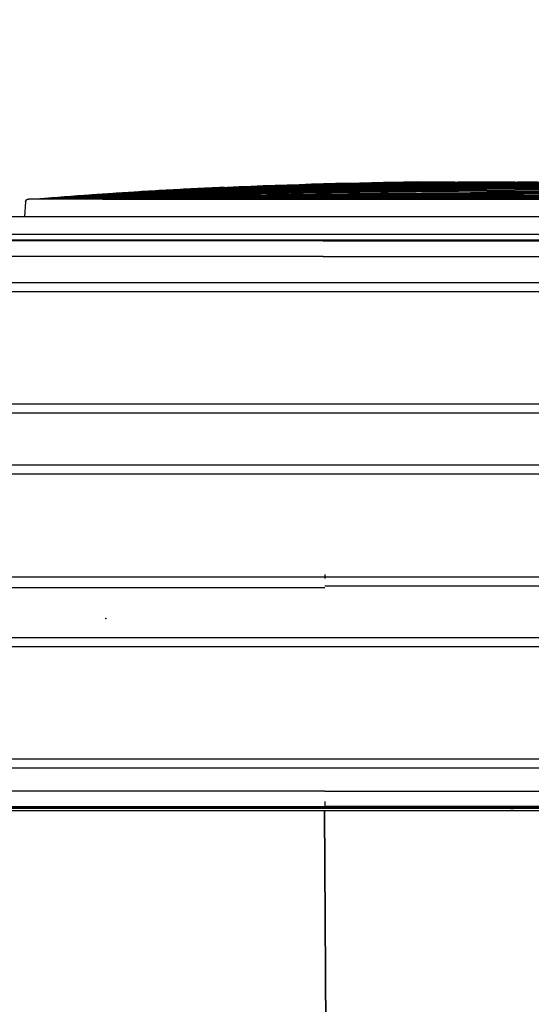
# Model space of a CAD drawing. Header units: millimetres. Extents: x -424979 to 718034, y -72486 to 344972.
# Tile 193 of 256: x 545969 to 546768, y 169236 to 170775. Entities that reach past the tile are written whole.
import ezdxf
from ezdxf.xclip import XClip

# ---------------------------------------------------------------- set-up
doc = ezdxf.new("R2010")
doc.units = ezdxf.units.MM
doc.header["$MEASUREMENT"] = 0
doc.header["$XCLIPFRAME"] = 0
doc.layers.add('IS_KLIM_FREON', color=6, linetype='GAS_LINE', lineweight=35)
doc.layers.add('SKAN - RZUT_7_0_Nr_pióra__1', color=7, linetype='Continuous', lineweight=13)
doc.layers.add('IS_KLIM_urządzenia', color=3, linetype='Continuous')
doc.layers.add('Rysunki i obrazki', color=7, linetype='Continuous')
doc.linetypes.add('GAS_LINE', pattern='A,12.7,-5.08,["GAS",Standard,S=2.54,R=0,X=-2.54,Y=-1.27],-6.35', length=24.13)
picture_1 = doc.add_image_def('image7.tif', size_in_pixel=(14115, 7016))

# ---------------------------------------------------------------- blocks, each defined once
blk = doc.blocks.new('G$CE471A013')
at = {"linetype": 'Continuous'}
for p, q in [((-63.256, 37.301), (6.245, 37.301)), ((23.598, 37.069), (-66.48, 37.069)), ((-63.211, 37.029), (-21.491, 37.029)), ((-62.823, 37.151), (6.095, 37.151)), ((-21.491, 36.7), (-21.491, 37.034)), ((20.329, 37.029), (-21.491, 37.029)), ((-55.564, 34.525), (12.681, 34.525)), ((12.681, 33.925), (-55.564, 33.925)), ((-53.591, 26.625), (10.708, 26.625)), ((10.708, 26.025), (-53.591, 26.025)), ((-21.491, 22.659), (-55.356, 22.659)), ((-21.491, 22.784), (12.474, 22.784)), ((-21.491, 22.059), (-55.356, 22.059)), ((-21.491, 21.902), (-21.491, 22.171)), ((12.474, 22.059), (-21.491, 22.059)), ((-21.391, 15.359), (-55.356, 15.359)), ((-21.391, 14.759), (-55.356, 14.759)), ((12.474, 15.359), (-21.391, 15.359)), ((12.474, 14.759), (-21.391, 14.759)), ((-53.591, 11.393), (10.708, 11.393)), ((10.708, 10.793), (-53.591, 10.793)), ((-55.564, 3.493), (12.681, 3.493)), ((12.681, 2.893), (-55.564, 2.893)), ((-61.567, 0.144), (18.685, 0.144)), ((-21.391, 0.184), (-59.916, 0.184)), ((-21.391, 0.184), (17.062, 0.184)), ((-0.517, -0.263), (-62.643, -0.263)), ((-0.367, -1.413), (-63.178, -1.413)), ((-2.02, -2.359), (-1.953, -1.413)), ((-7.032, -2.545), (-57.042, -2.545)), ((-7.032, -2.545), (-2.219, -2.545)), ((-5.317, -2.545), (-5.317, -2.545)), ((-32.037, -2.644), (-32.037, -2.642))]:
    blk.add_line(p, q, dxfattribs=at)
at = {"linetype": 'Continuous', "extrusion": (0, 0, -1)}
blk.add_arc((2.219, -2.345), 0.2, 184, 270, dxfattribs=at)
at = {"linetype": 'Continuous'}
blk.add_ellipse((-33.789, 36.701), major_axis=(1.086, 0), ratio=0.414214, start_param=1.241354, end_param=1.558544, dxfattribs=at)
for points, degree in [([(-21.491, 36.025), (-63.136, 36.025)], 1), ([(-21.491, 36.025), (-7.576, 36.025), (6.339, 36.025), (20.254, 36.025)], 3), ([(-21.391, 1.188), (-34.734, 1.188), (-48.077, 1.188), (-61.42, 1.188)], 3), ([(-21.391, 1.188), (-8.082, 1.188), (5.228, 1.188), (18.538, 1.188)], 3), ([(-32.037, -3.003), (-41.686, -2.945), (-51.334, -2.803), (-60.98, -2.546)], 3), ([(-32.037, -2.832), (-41.595, -2.794), (-51.153, -2.706), (-60.71, -2.546)], 3), ([(-32.037, -2.832), (-22.479, -2.794), (-12.921, -2.706), (-3.364, -2.546)], 3), ([(-7.721, -2.556), (-7.116, -2.553), (-6.512, -2.549), (-5.907, -2.545)], 3), ([(-7.585, -2.858), (-6.064, -2.768), (-4.543, -2.669), (-3.024, -2.559)], 3), ([(-2.956, -2.552), (-3.001, -2.555), (-3.046, -2.558), (-3.091, -2.561)], 3), ([(-2.956, -2.553), (-3.001, -2.556), (-3.046, -2.559), (-3.091, -2.562)], 3), ([(-2.956, -2.553), (-3.001, -2.556), (-3.046, -2.559), (-3.091, -2.562)], 3), ([(-2.956, -2.554), (-3.001, -2.557), (-3.046, -2.56), (-3.091, -2.563)], 3), ([(-3.09, -2.557), (-3.045, -2.554), (-3, -2.552), (-2.955, -2.549)], 3), ([(-2.955, -2.549), (-3, -2.552), (-3.045, -2.554), (-3.09, -2.557)], 3), ([(-2.957, -2.549), (-3.001, -2.551), (-3.045, -2.553), (-3.089, -2.555)], 3), ([(-2.932, -2.554), (-2.977, -2.557), (-3.022, -2.56), (-3.067, -2.564)], 3), ([(-3.024, -2.56), (-3.024, -2.56), (-3.024, -2.56)], 2), ([(-3.023, -2.559), (-3.023, -2.559), (-3.023, -2.559)], 2), ([(-3.022, -2.55), (-3.022, -2.55), (-3.022, -2.55)], 2), ([(-32.037, -2.642), (-35.976, -2.636), (-39.916, -2.626), (-43.855, -2.612)], 3), ([(-32.037, -2.772), (-32.861, -2.77), (-33.685, -2.767), (-34.509, -2.764)], 3), ([(-32.037, -2.89), (-32.838, -2.886), (-33.64, -2.882), (-34.441, -2.877)], 3), ([(-32.037, -2.578), (-32.037, -2.579), (-32.037, -2.581), (-32.037, -2.583)], 3), ([(-32.037, -2.639), (-32.037, -2.64), (-32.037, -2.641), (-32.037, -2.642)], 3), ([(-32.037, -2.71), (-32.037, -2.711), (-32.037, -2.712), (-32.037, -2.713)], 3), ([(-32.037, -2.772), (-31.213, -2.77), (-30.389, -2.767), (-29.565, -2.764)], 3), ([(-32.037, -2.77), (-32.037, -2.771), (-32.037, -2.772), (-32.037, -2.772)], 3), ([(-32.037, -2.829), (-32.037, -2.83), (-32.037, -2.831), (-32.037, -2.832)], 3), ([(-32.037, -2.89), (-31.236, -2.886), (-30.434, -2.882), (-29.633, -2.877)], 3), ([(-32.037, -2.887), (-32.037, -2.888), (-32.037, -2.889), (-32.037, -2.89)], 3), ([(-32.037, -2.945), (-32.037, -2.945), (-32.037, -2.946), (-32.037, -2.947)], 3), ([(-32.037, -3.001), (-32.037, -3.002), (-32.037, -3.003), (-32.037, -3.003)], 3), ([(-32.037, -3.161), (-32.037, -3.162), (-32.037, -3.162), (-32.037, -3.163)], 3), ([(-18.164, -2.749), (-17.391, -2.739), (-16.618, -2.728), (-15.845, -2.717)], 3), ([(-17.799, -2.785), (-15.415, -2.748), (-13.032, -2.706), (-10.649, -2.657)], 3), ([(-41.256, -3.247), (-38.183, -3.313), (-35.11, -3.36), (-32.037, -3.388)], 3), ([(-40.922, -3.533), (-38.628, -3.589), (-36.333, -3.627), (-34.038, -3.648)], 3), ([(-39.963, -3.342), (-37.321, -3.397), (-34.679, -3.437), (-32.037, -3.462)], 3), ([(-37.196, -3.36), (-35.477, -3.388), (-33.757, -3.41), (-32.037, -3.426)], 3), ([(-34.126, -3.648), (-34.097, -3.648), (-34.067, -3.648), (-34.038, -3.648)], 3), ([(-32.037, -3.306), (-32.719, -3.3), (-33.402, -3.293), (-34.084, -3.286)], 3), ([(-32.037, -3.651), (-32.295, -3.649), (-32.552, -3.648), (-32.81, -3.646)], 3), ([(-32.037, -3.428), (-32.138, -3.427), (-32.24, -3.426), (-32.341, -3.425)], 3), ([(-32.037, -3.637), (-32.128, -3.636), (-32.22, -3.636), (-32.311, -3.635)], 3), ([(-32.037, -3.211), (-32.037, -3.211), (-32.037, -3.212), (-32.037, -3.213)], 3), ([(-32.037, -3.259), (-32.037, -3.259), (-32.037, -3.26), (-32.037, -3.261)], 3), ([(-25.483, -3.299), (-27.667, -3.338), (-29.852, -3.368), (-32.037, -3.388)], 3), ([(-32.037, -3.304), (-32.037, -3.305), (-32.037, -3.306), (-32.037, -3.306)], 3), ([(-32.037, -3.348), (-32.037, -3.348), (-32.037, -3.349), (-32.037, -3.349)], 3), ([(-32.037, -3.388), (-32.037, -3.389), (-32.037, -3.389), (-32.037, -3.39)], 3), ([(-32.037, -3.426), (-32.037, -3.427), (-32.037, -3.427), (-32.037, -3.428)], 3), ([(-32.037, -3.462), (-32.037, -3.462), (-32.037, -3.463), (-32.037, -3.463)], 3), ([(-32.037, -3.494), (-32.037, -3.495), (-32.037, -3.495), (-32.037, -3.496)], 3), ([(-32.037, -3.525), (-32.037, -3.525), (-32.037, -3.525), (-32.037, -3.526)], 3), ([(-32.037, -3.552), (-32.037, -3.552), (-32.037, -3.553), (-32.037, -3.553)], 3), ([(-32.037, -3.577), (-32.037, -3.577), (-32.037, -3.578), (-32.037, -3.578)], 3), ([(-27.275, -3.582), (-28.862, -3.608), (-30.45, -3.626), (-32.037, -3.636)], 3), ([(-32.037, -3.599), (-32.037, -3.599), (-32.037, -3.6), (-32.037, -3.6)], 3), ([(-28.055, -3.611), (-29.382, -3.629), (-30.71, -3.642), (-32.037, -3.65)], 3), ([(-32.037, -3.619), (-32.037, -3.619), (-32.037, -3.619), (-32.037, -3.619)], 3), ([(-32.037, -3.637), (-31.89, -3.636), (-31.744, -3.635), (-31.597, -3.634)], 3), ([(-32.037, -3.636), (-32.037, -3.636), (-32.037, -3.637), (-32.037, -3.637)], 3), ([(-32.037, -3.651), (-31.405, -3.647), (-30.773, -3.643), (-30.142, -3.637)], 3), ([(-32.037, -3.65), (-32.037, -3.65), (-32.037, -3.65), (-32.037, -3.651)], 3), ([(-19.077, -3.415), (-22.729, -3.537), (-26.382, -3.615), (-30.036, -3.648)], 3), ([(-29.948, -3.648), (-29.977, -3.648), (-30.006, -3.648), (-30.036, -3.648)], 3), ([(-29.948, -3.648), (-28.516, -3.635), (-27.085, -3.615), (-25.654, -3.588)], 3), ([(-18.767, -3.419), (-22.083, -3.533), (-25.4, -3.609), (-28.717, -3.646)], 3), ([(-28.676, -3.646), (-28.69, -3.646), (-28.703, -3.646), (-28.717, -3.646)], 3), ([(-28.676, -3.646), (-27.337, -3.631), (-25.999, -3.61), (-24.66, -3.582)], 3), ([(-28.008, -3.648), (-28.016, -3.648), (-28.023, -3.648), (-28.031, -3.648)], 3), ([(-27.658, -3.652), (-27.662, -3.652), (-27.665, -3.652), (-27.668, -3.652)], 3), ([(-27.551, -3.657), (-27.552, -3.684)], 1), ([(-27.551, -3.657), (-27.238, -3.653), (-26.925, -3.649), (-26.612, -3.645)], 3), ([(-27.551, -3.657), (-27.551, -3.657), (-27.551, -3.657), (-27.551, -3.657)], 3), ([(-27.514, -3.604), (-25.962, -3.58), (-24.41, -3.549), (-22.859, -3.51)], 3)]:
    blk.add_open_spline(points, degree=degree, dxfattribs=at)
for points, knots in [([(-32.037, -3.261), (-36.938, -3.218), (-41.838, -3.138), (-51.533, -2.903), (-56.327, -2.75), (-61.119, -2.546)], [0, 0, 0, 0, 0.505409, 0.505409, 1, 1, 1, 1]), ([(-61.118, -2.551), (-56.329, -2.844), (-51.536, -3.059), (-41.841, -3.378), (-36.939, -3.481), (-32.037, -3.525)], [0, 0, 0, 0, 0.494599, 0.494599, 1, 1, 1, 1]), ([(-32.037, -3.496), (-36.939, -3.451), (-41.841, -3.35), (-51.536, -3.04), (-56.329, -2.832), (-61.118, -2.551)], [0, 0, 0, 0, 0.505401, 0.505401, 1, 1, 1, 1]), ([(-61.118, -2.551), (-56.329, -2.832), (-51.536, -3.039), (-41.841, -3.349), (-36.939, -3.45), (-32.037, -3.494)], [0, 0, 0, 0, 0.494599, 0.494599, 1, 1, 1, 1]), ([(-32.037, -3.553), (-36.94, -3.512), (-41.841, -3.407), (-51.536, -3.079), (-56.33, -2.856), (-61.118, -2.552)], [0, 0, 0, 0, 0.505401, 0.505401, 1, 1, 1, 1]), ([(-32.037, -3.526), (-36.939, -3.483), (-41.841, -3.38), (-51.536, -3.06), (-56.329, -2.845), (-61.118, -2.552)], [0, 0, 0, 0, 0.505401, 0.505401, 1, 1, 1, 1]), ([(-32.037, -3.6), (-36.94, -3.563), (-41.842, -3.457), (-51.537, -3.114), (-56.33, -2.879), (-61.118, -2.553)], [0, 0, 0, 0, 0.505401, 0.505401, 1, 1, 1, 1]), ([(-32.037, -3.578), (-36.94, -3.538), (-41.842, -3.433), (-51.537, -3.097), (-56.33, -2.868), (-61.118, -2.553)], [0, 0, 0, 0, 0.505401, 0.505401, 1, 1, 1, 1]), ([(-32.037, -3.619), (-36.94, -3.585), (-41.843, -3.48), (-51.538, -3.13), (-56.331, -2.889), (-61.118, -2.554)], [0, 0, 0, 0, 0.505401, 0.505401, 1, 1, 1, 1]), ([(-32.037, -3.39), (-36.939, -3.345), (-41.84, -3.252), (-51.533, -2.975), (-56.326, -2.793), (-61.115, -2.549)], [0, 0, 0, 0, 0.505465, 0.505465, 1, 1, 1, 1]), ([(-61.106, -2.549), (-56.319, -2.779), (-51.53, -2.951), (-41.839, -3.214), (-36.938, -3.303), (-32.037, -3.348)], [0, 0, 0, 0, 0.494375, 0.494375, 1, 1, 1, 1]), ([(-32.037, -3.111), (-36.937, -3.076), (-41.838, -3.01), (-51.506, -2.824), (-56.274, -2.704), (-61.042, -2.546)], [0, 0, 0, 0, 0.50677, 0.50677, 1, 1, 1, 1]), ([(-32.037, -3.058), (-36.937, -3.025), (-41.837, -2.966), (-51.506, -2.797), (-56.274, -2.688), (-61.041, -2.545)], [0, 0, 0, 0, 0.506778, 0.506778, 1, 1, 1, 1]), ([(-61.021, -2.546), (-56.261, -2.688), (-51.499, -2.795), (-41.837, -2.964), (-36.937, -3.023), (-32.037, -3.056)], [0, 0, 0, 0, 0.492868, 0.492868, 1, 1, 1, 1]), ([(-32.037, -3.349), (-36.938, -3.305), (-41.839, -3.215), (-51.494, -2.953), (-56.248, -2.782), (-61, -2.554)], [0, 0, 0, 0, 0.507485, 0.507485, 1, 1, 1, 1]), ([(-32.037, -3.213), (-36.938, -3.173), (-41.838, -3.097), (-51.488, -2.878), (-56.237, -2.737), (-60.984, -2.551)], [0, 0, 0, 0, 0.507767, 0.507767, 1, 1, 1, 1]), ([(-60.984, -2.551), (-56.237, -2.736), (-51.488, -2.877), (-41.838, -3.095), (-36.938, -3.17), (-32.037, -3.211)], [0, 0, 0, 0, 0.492233, 0.492233, 1, 1, 1, 1]), ([(-60.984, -2.552), (-56.237, -2.752), (-51.488, -2.903), (-41.839, -3.136), (-36.938, -3.216), (-32.037, -3.259)], [0, 0, 0, 0, 0.492233, 0.492233, 1, 1, 1, 1]), ([(-32.037, -2.947), (-34.87, -2.932), (-37.702, -2.91), (-43.368, -2.851), (-46.201, -2.816), (-51.866, -2.73), (-54.699, -2.68), (-58.666, -2.597), (-59.8, -2.572), (-60.934, -2.546)], [0, 0, 0, 0, 0.294057, 0.294057, 0.58814, 0.58814, 0.882227, 0.882227, 1, 1, 1, 1]), ([(-60.894, -2.547), (-58.354, -2.605), (-55.814, -2.657), (-50.519, -2.751), (-47.764, -2.792), (-42.254, -2.862), (-39.498, -2.891), (-35.174, -2.926), (-33.606, -2.936), (-32.037, -2.945)], [0, 0, 0, 0, 0.264103, 0.264103, 0.550513, 0.550513, 0.836923, 0.836923, 1, 1, 1, 1]), ([(-60.501, -2.547), (-57.467, -2.586), (-54.433, -2.62), (-49.709, -2.664), (-48.019, -2.679), (-42.949, -2.718), (-39.569, -2.739), (-34.805, -2.76), (-33.421, -2.765), (-32.037, -2.77)], [0, 0, 0, 0, 0.319801, 0.319801, 0.497905, 0.497905, 0.854114, 0.854114, 1, 1, 1, 1]), ([(-32.037, -2.713), (-34.859, -2.706), (-37.681, -2.696), (-41.915, -2.677), (-43.326, -2.67), (-47.56, -2.647), (-50.382, -2.629), (-55.564, -2.59), (-57.923, -2.569), (-60.283, -2.546)], [0, 0, 0, 0, 0.299747, 0.299747, 0.449624, 0.449624, 0.749381, 0.749381, 1, 1, 1, 1]), ([(-60.283, -2.546), (-58.036, -2.568), (-55.79, -2.587), (-52.212, -2.614), (-50.88, -2.623), (-46.883, -2.65), (-44.219, -2.664), (-38.89, -2.689), (-36.225, -2.699), (-33.053, -2.707), (-32.545, -2.709), (-32.037, -2.71)], [0, 0, 0, 0, 0.238571, 0.238571, 0.380065, 0.380065, 0.663055, 0.663055, 0.946044, 0.946044, 1, 1, 1, 1]), ([(-58.091, -2.545), (-55.347, -2.562), (-52.602, -2.575), (-48.884, -2.591), (-47.911, -2.595), (-44.991, -2.607), (-43.045, -2.613), (-39.152, -2.625), (-37.205, -2.63), (-34.185, -2.636), (-33.111, -2.638), (-32.037, -2.639)], [0, 0, 0, 0, 0.31601, 0.31601, 0.42808, 0.42808, 0.652219, 0.652219, 0.876357, 0.876357, 1, 1, 1, 1]), ([(-32.037, -2.583), (-36.954, -2.579), (-41.87, -2.572), (-49.186, -2.558), (-51.586, -2.553), (-53.986, -2.547)], [0, 0, 0, 0, 0.672022, 0.672022, 1, 1, 1, 1]), ([(-32.037, -3.058), (-27.137, -3.025), (-22.236, -2.966), (-12.557, -2.796), (-7.778, -2.688), (-3, -2.544)], [0, 0, 0, 0, 0.506209, 0.506209, 1, 1, 1, 1]), ([(-32.037, -3.111), (-27.136, -3.076), (-22.236, -3.01), (-12.557, -2.824), (-7.778, -2.704), (-3, -2.545)], [0, 0, 0, 0, 0.506209, 0.506209, 1, 1, 1, 1]), ([(-5.983, -2.545), (-8.727, -2.562), (-11.472, -2.575), (-15.189, -2.591), (-16.163, -2.595), (-19.083, -2.607), (-21.029, -2.613), (-24.922, -2.625), (-26.869, -2.63), (-29.889, -2.636), (-30.963, -2.638), (-32.037, -2.639)], [0, 0, 0, 0, 0.31601, 0.31601, 0.42808, 0.42808, 0.652219, 0.652219, 0.876357, 0.876357, 1, 1, 1, 1]), ([(-32.037, -2.578), (-32.037, -2.577), (-32.037, -2.575), (-32.037, -2.569), (-32.037, -2.565), (-32.037, -2.556), (-32.037, -2.551), (-32.037, -2.545)], [0, 0, 0, 0, 0.356764, 0.356764, 0.713527, 0.713527, 1, 1, 1, 1]), ([(-32.037, -3.261), (-27.136, -3.218), (-22.236, -3.138), (-12.541, -2.903), (-7.747, -2.75), (-2.955, -2.546)], [0, 0, 0, 0, 0.505409, 0.505409, 1, 1, 1, 1]), ([(-32.037, -2.947), (-29.204, -2.932), (-26.371, -2.91), (-20.706, -2.851), (-17.873, -2.816), (-12.207, -2.73), (-9.375, -2.68), (-5.408, -2.597), (-4.274, -2.572), (-3.139, -2.546)], [0, 0, 0, 0, 0.294057, 0.294057, 0.58814, 0.58814, 0.882227, 0.882227, 1, 1, 1, 1]), ([(-32.037, -2.713), (-29.215, -2.706), (-26.392, -2.696), (-22.159, -2.677), (-20.748, -2.67), (-16.514, -2.647), (-13.692, -2.629), (-8.513, -2.59), (-6.157, -2.569), (-3.8, -2.546)], [0, 0, 0, 0, 0.299848, 0.299848, 0.449777, 0.449777, 0.749636, 0.749636, 1, 1, 1, 1]), ([(-3.791, -2.546), (-6.037, -2.568), (-8.284, -2.587), (-11.862, -2.614), (-13.194, -2.623), (-17.191, -2.65), (-19.855, -2.664), (-25.184, -2.689), (-27.848, -2.699), (-31.021, -2.707), (-31.529, -2.709), (-32.037, -2.71)], [0, 0, 0, 0, 0.238571, 0.238571, 0.380065, 0.380065, 0.663055, 0.663055, 0.946044, 0.946044, 1, 1, 1, 1]), ([(-3.18, -2.547), (-5.72, -2.605), (-8.26, -2.657), (-13.555, -2.751), (-16.31, -2.792), (-21.82, -2.862), (-24.575, -2.891), (-28.899, -2.926), (-30.468, -2.936), (-32.037, -2.945)], [0, 0, 0, 0, 0.264103, 0.264103, 0.550513, 0.550513, 0.836923, 0.836923, 1, 1, 1, 1]), ([(-3.573, -2.547), (-6.607, -2.586), (-9.641, -2.62), (-14.365, -2.664), (-16.055, -2.679), (-21.125, -2.718), (-24.504, -2.739), (-29.268, -2.76), (-30.653, -2.765), (-32.037, -2.77)], [0, 0, 0, 0, 0.319801, 0.319801, 0.497905, 0.497905, 0.854114, 0.854114, 1, 1, 1, 1]), ([(-32.037, -2.583), (-27.12, -2.579), (-22.204, -2.572), (-14.887, -2.558), (-12.488, -2.553), (-10.088, -2.547)], [0, 0, 0, 0, 0.672022, 0.672022, 1, 1, 1, 1]), ([(-32.037, -3.39), (-27.135, -3.345), (-22.234, -3.252), (-12.541, -2.975), (-7.748, -2.793), (-2.959, -2.549)], [0, 0, 0, 0, 0.505465, 0.505465, 1, 1, 1, 1]), ([(-2.968, -2.549), (-7.755, -2.779), (-12.544, -2.951), (-22.235, -3.214), (-27.136, -3.303), (-32.037, -3.348)], [0, 0, 0, 0, 0.494375, 0.494375, 1, 1, 1, 1]), ([(-32.037, -3.463), (-27.135, -3.418), (-22.234, -3.319), (-12.539, -3.019), (-7.745, -2.82), (-2.955, -2.55)], [0, 0, 0, 0, 0.505401, 0.505401, 1, 1, 1, 1]), ([(-2.955, -2.55), (-7.745, -2.819), (-12.539, -3.018), (-22.234, -3.318), (-27.135, -3.416), (-32.037, -3.462)], [0, 0, 0, 0, 0.494599, 0.494599, 1, 1, 1, 1]), ([(-32.037, -3.306), (-27.136, -3.263), (-22.235, -3.177), (-12.563, -2.928), (-7.792, -2.766), (-3.023, -2.55)], [0, 0, 0, 0, 0.506586, 0.506586, 1, 1, 1, 1]), ([(-2.956, -2.551), (-7.745, -2.844), (-12.538, -3.059), (-22.233, -3.378), (-27.134, -3.481), (-32.037, -3.525)], [0, 0, 0, 0, 0.494599, 0.494599, 1, 1, 1, 1]), ([(-32.037, -3.496), (-27.135, -3.451), (-22.233, -3.35), (-12.538, -3.04), (-7.745, -2.832), (-2.956, -2.551)], [0, 0, 0, 0, 0.505401, 0.505401, 1, 1, 1, 1]), ([(-2.956, -2.551), (-7.745, -2.832), (-12.538, -3.039), (-22.233, -3.349), (-27.135, -3.45), (-32.037, -3.494)], [0, 0, 0, 0, 0.494599, 0.494599, 1, 1, 1, 1]), ([(-32.037, -3.213), (-27.136, -3.173), (-22.236, -3.097), (-12.586, -2.878), (-7.837, -2.737), (-3.09, -2.551)], [0, 0, 0, 0, 0.507767, 0.507767, 1, 1, 1, 1]), ([(-3.09, -2.551), (-7.837, -2.736), (-12.586, -2.877), (-22.236, -3.095), (-27.136, -3.17), (-32.037, -3.211)], [0, 0, 0, 0, 0.492233, 0.492233, 1, 1, 1, 1]), ([(-32.037, -3.553), (-27.134, -3.512), (-22.232, -3.407), (-12.537, -3.079), (-7.744, -2.856), (-2.956, -2.552)], [0, 0, 0, 0, 0.505401, 0.505401, 1, 1, 1, 1]), ([(-32.037, -3.526), (-27.134, -3.483), (-22.233, -3.38), (-12.538, -3.06), (-7.745, -2.845), (-2.956, -2.552)], [0, 0, 0, 0, 0.505401, 0.505401, 1, 1, 1, 1]), ([(-3.09, -2.552), (-7.837, -2.752), (-12.586, -2.903), (-22.235, -3.136), (-27.136, -3.216), (-32.037, -3.259)], [0, 0, 0, 0, 0.492233, 0.492233, 1, 1, 1, 1]), ([(-32.037, -3.6), (-27.134, -3.563), (-22.232, -3.457), (-12.536, -3.114), (-7.744, -2.879), (-2.956, -2.553)], [0, 0, 0, 0, 0.505401, 0.505401, 1, 1, 1, 1]), ([(-32.037, -3.578), (-27.134, -3.538), (-22.232, -3.433), (-12.537, -3.097), (-7.744, -2.868), (-2.956, -2.553)], [0, 0, 0, 0, 0.505401, 0.505401, 1, 1, 1, 1]), ([(-32.037, -3.619), (-27.134, -3.585), (-22.231, -3.48), (-12.536, -3.13), (-7.743, -2.889), (-2.956, -2.554)], [0, 0, 0, 0, 0.505401, 0.505401, 1, 1, 1, 1]), ([(-32.037, -3.349), (-27.136, -3.305), (-22.235, -3.215), (-12.58, -2.953), (-7.826, -2.782), (-3.074, -2.554)], [0, 0, 0, 0, 0.507485, 0.507485, 1, 1, 1, 1]), ([(-9.673, -2.62), (-8.285, -2.605), (-6.897, -2.589), (-4.826, -2.563), (-4.143, -2.554), (-3.459, -2.545)], [0, 0, 0, 0, 0.670073, 0.670073, 1, 1, 1, 1]), ([(-5.313, -2.545), (-5.321, -2.545), (-5.314, -2.545), (-5.258, -2.545), (-5.187, -2.545), (-4.997, -2.545), (-4.879, -2.545), (-4.754, -2.545)], [0, 0, 0, 0, 0.244899, 0.244899, 0.62245, 0.62245, 1, 1, 1, 1]), ([(-32.037, -3.463), (-36.939, -3.418), (-41.84, -3.319), (-51.147, -3.031), (-55.552, -2.852), (-59.955, -2.614)], [0, 0, 0, 0, 0.526489, 0.526489, 1, 1, 1, 1]), ([(-57.423, -2.786), (-53.865, -2.995), (-50.304, -3.157), (-41.842, -3.456), (-36.94, -3.562), (-32.037, -3.599)], [0, 0, 0, 0, 0.420951, 0.420951, 1, 1, 1, 1]), ([(-56.809, -2.838), (-53.456, -3.04), (-50.1, -3.198), (-41.843, -3.499), (-36.94, -3.605), (-32.037, -3.636)], [0, 0, 0, 0, 0.406561, 0.406561, 1, 1, 1, 1]), ([(-56.729, -2.835), (-53.402, -3.029), (-50.073, -3.182), (-41.843, -3.479), (-36.94, -3.585), (-32.037, -3.619)], [0, 0, 0, 0, 0.40464, 0.40464, 1, 1, 1, 1]), ([(-34.126, -3.648), (-38.681, -3.606), (-43.236, -3.494), (-50.098, -3.221), (-52.408, -3.111), (-54.717, -2.979)], [0, 0, 0, 0, 0.663309, 0.663309, 1, 1, 1, 1]), ([(-51.456, -3.137), (-49.886, -3.212), (-48.315, -3.278), (-41.843, -3.518), (-36.941, -3.623), (-32.037, -3.65)], [0, 0, 0, 0, 0.242783, 0.242783, 1, 1, 1, 1]), ([(-32.037, -2.639), (-32.037, -2.639), (-32.037, -2.637), (-32.037, -2.631), (-32.037, -2.627), (-32.037, -2.616), (-32.037, -2.61), (-32.037, -2.596), (-32.037, -2.589), (-32.037, -2.578), (-32.037, -2.576), (-32.037, -2.573)], [0, 0, 0, 0, 0.231562, 0.231562, 0.463124, 0.463124, 0.694686, 0.694686, 0.926248, 0.926248, 1, 1, 1, 1]), ([(-32.037, -2.642), (-27.827, -2.636), (-23.617, -2.625), (-18.87, -2.608), (-18.334, -2.606), (-17.797, -2.604)], [0, 0, 0, 0, 0.886937, 0.886937, 1, 1, 1, 1]), ([(-32.037, -2.71), (-32.037, -2.709), (-32.037, -2.708), (-32.037, -2.702), (-32.037, -2.697), (-32.037, -2.687), (-32.037, -2.68), (-32.037, -2.667), (-32.037, -2.659), (-32.037, -2.649), (-32.037, -2.646), (-32.037, -2.644)], [0, 0, 0, 0, 0.231495, 0.231495, 0.46299, 0.46299, 0.694485, 0.694485, 0.925981, 0.925981, 1, 1, 1, 1]), ([(-32.037, -2.77), (-32.037, -2.769), (-32.037, -2.767), (-32.037, -2.761), (-32.037, -2.757), (-32.037, -2.747), (-32.037, -2.74), (-32.037, -2.726), (-32.037, -2.719), (-32.037, -2.709), (-32.037, -2.706), (-32.037, -2.704)], [0, 0, 0, 0, 0.231403, 0.231403, 0.462805, 0.462805, 0.694209, 0.694209, 0.925613, 0.925613, 1, 1, 1, 1]), ([(-32.037, -3.428), (-27.135, -3.382), (-22.234, -3.286), (-13.64, -3.03), (-9.947, -2.892), (-6.255, -2.716)], [0, 0, 0, 0, 0.570136, 0.570136, 1, 1, 1, 1]), ([(-6.837, -2.743), (-10.335, -2.905), (-13.834, -3.035), (-22.234, -3.285), (-27.135, -3.381), (-32.037, -3.426)], [0, 0, 0, 0, 0.416676, 0.416676, 1, 1, 1, 1]), ([(-32.037, -2.829), (-32.037, -2.828), (-32.037, -2.827), (-32.037, -2.821), (-32.037, -2.816), (-32.037, -2.806), (-32.037, -2.799), (-32.037, -2.786), (-32.037, -2.778), (-32.037, -2.768), (-32.037, -2.765), (-32.037, -2.763)], [0, 0, 0, 0, 0.231285, 0.231285, 0.46257, 0.46257, 0.693856, 0.693856, 0.925144, 0.925144, 1, 1, 1, 1]), ([(-32.037, -2.887), (-32.037, -2.887), (-32.037, -2.885), (-32.037, -2.879), (-32.037, -2.875), (-32.037, -2.864), (-32.037, -2.858), (-32.037, -2.844), (-32.037, -2.836), (-32.037, -2.826), (-32.037, -2.824), (-32.037, -2.821)], [0, 0, 0, 0, 0.231142, 0.231142, 0.462283, 0.462283, 0.693426, 0.693426, 0.924571, 0.924571, 1, 1, 1, 1]), ([(-7.345, -2.835), (-10.672, -3.029), (-14.001, -3.182), (-22.231, -3.479), (-27.134, -3.585), (-32.037, -3.619)], [0, 0, 0, 0, 0.40464, 0.40464, 1, 1, 1, 1]), ([(-32.037, -2.945), (-32.037, -2.944), (-32.037, -2.942), (-32.037, -2.936), (-32.037, -2.932), (-32.037, -2.922), (-32.037, -2.915), (-32.037, -2.902), (-32.037, -2.894), (-32.037, -2.884), (-32.037, -2.881), (-32.037, -2.878)], [0, 0, 0, 0, 0.230972, 0.230972, 0.461944, 0.461944, 0.692918, 0.692918, 0.923895, 0.923895, 1, 1, 1, 1]), ([(-32.037, -3.001), (-32.037, -3), (-32.037, -2.999), (-32.037, -2.993), (-32.037, -2.988), (-32.037, -2.978), (-32.037, -2.972), (-32.037, -2.958), (-32.037, -2.95), (-32.037, -2.94), (-32.037, -2.937), (-32.037, -2.935)], [0, 0, 0, 0, 0.230777, 0.230777, 0.461553, 0.461553, 0.692332, 0.692332, 0.923115, 0.923115, 1, 1, 1, 1]), ([(-9.543, -2.946), (-12.138, -3.08), (-14.734, -3.191), (-22.232, -3.456), (-27.134, -3.562), (-32.037, -3.599)], [0, 0, 0, 0, 0.346419, 0.346419, 1, 1, 1, 1]), ([(-9.972, -2.955), (-12.425, -3.076), (-14.878, -3.177), (-22.232, -3.432), (-27.134, -3.537), (-32.037, -3.577)], [0, 0, 0, 0, 0.333694, 0.333694, 1, 1, 1, 1]), ([(-32.037, -3.109), (-32.037, -3.109), (-32.037, -3.107), (-32.037, -3.101), (-32.037, -3.097), (-32.037, -3.087), (-32.037, -3.081), (-32.037, -3.075)], [0, 0, 0, 0, 0.343869, 0.343869, 0.687737, 0.687737, 1, 1, 1, 1]), ([(-5.622, -2.755), (-8.854, -2.983), (-12.09, -3.161), (-19.56, -3.48), (-23.795, -3.596), (-28.031, -3.648)], [0, 0, 0, 0, 0.433408, 0.433408, 1, 1, 1, 1]), ([(-28.008, -3.648), (-23.776, -3.596), (-19.545, -3.48), (-12.084, -3.161), (-8.854, -2.983), (-5.627, -2.756)], [0, 0, 0, 0, 0.566773, 0.566773, 1, 1, 1, 1]), ([(-27.801, -3.592), (-24.31, -3.54), (-20.82, -3.45), (-15.12, -3.241), (-12.91, -3.145), (-10.701, -3.031)], [0, 0, 0, 0, 0.612154, 0.612154, 1, 1, 1, 1]), ([(-5.027, -2.716), (-8.397, -2.964), (-11.771, -3.156), (-19.318, -3.484), (-23.493, -3.6), (-27.668, -3.652)], [0, 0, 0, 0, 0.447256, 0.447256, 1, 1, 1, 1]), ([(-27.658, -3.652), (-23.484, -3.601), (-19.311, -3.485), (-11.533, -3.146), (-7.927, -2.937), (-4.325, -2.664)], [0, 0, 0, 0, 0.536112, 0.536112, 1, 1, 1, 1]), ([(-21.707, -3.479), (-20.248, -3.439), (-18.789, -3.392), (-15.054, -3.254), (-12.779, -3.153), (-10.505, -3.032)], [0, 0, 0, 0, 0.390602, 0.390602, 1, 1, 1, 1]), ([(-14.972, -3.306), (-14.541, -3.287), (-12.888, -3.21), (-8.993, -3.004), (-5.532, -2.766), (-3.295, -2.585)], [0, 0, 0, 0, 0.110637, 0.424462, 1, 1, 1, 1]), ([(-48.23, -3.208), (-47.734, -3.227), (-47.238, -3.245), (-41.842, -3.432), (-36.94, -3.537), (-32.037, -3.577)], [0, 0, 0, 0, 0.091941, 0.091941, 1, 1, 1, 1])]:
    blk.add_open_spline(points, degree=3, knots=knots, dxfattribs=at)
blk.add_point((-7.241, 24.777), dxfattribs=at)
blk = doc.blocks.new('Rysunek_7_7', base_point=(-247133.1, 120862.7))
at = {"layer": 'SKAN - RZUT_7_0_Nr_pióra__1', "color": 7, "lineweight": 13}
image = blk.add_image(picture_1, insert=(-306883.1, 91162.7), size_in_units=(119499.9, 59400), dxfattribs=at)
image.set_boundary_path([(-0.5, -0.5), (14114.5, 7015.5)])

msp = doc.modelspace()

# ---------------------------------------------------------------- linework, layer by layer
at = {"layer": 'IS_KLIM_FREON', "lineweight": 35, "ltscale": 0.4}
msp.add_line((546445.3, 169538.7), (546450.2, 168485.7), dxfattribs=at)

# ---------------------------------------------------------------- block references
at = {"layer": 'IS_KLIM_urządzenia', "xscale": 24, "yscale": 24, "zscale": 24, "rotation": 180}
msp.add_blockref('G$CE471A013', (545929.7, 170434), dxfattribs=at)
at = {"layer": 'Rysunki i obrazki', "color": 151, "linetype": 'Continuous', "lineweight": 20, "true_color": 0x80c2ff}
ref = msp.add_blockref('Rysunek_7_7', (578150.8, 164030.1), dxfattribs=at)
XClip(ref).set_block_clipping_path([(-306883.0907464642, 91162.6626359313), (-187383.1463020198, 150562.679302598)])

doc.saveas('drawing.dxf')
